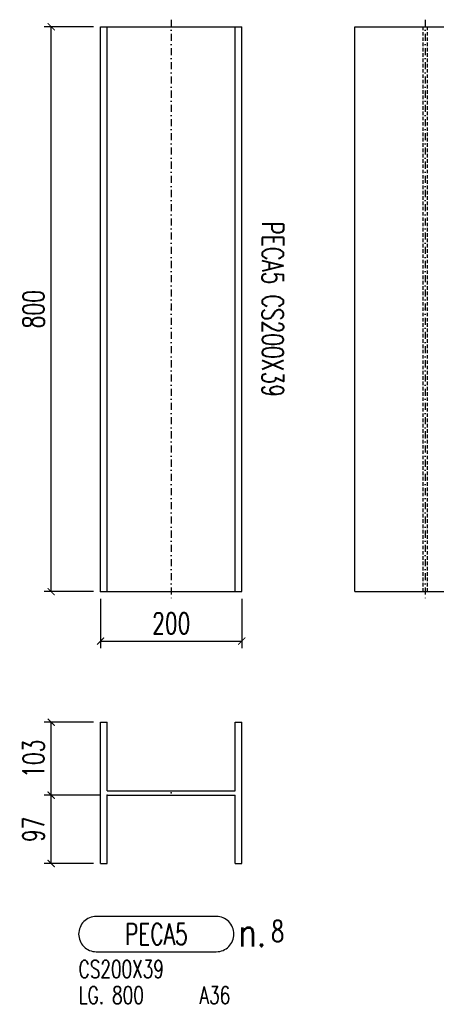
# Model space of a CAD drawing. Header units: feet. Extents: x 873 to 25753, y 2362 to 30563.
# Tile 21 of 29: x 18624 to 19215, y 3406 to 4800. Entities that reach past the tile are written whole.
import ezdxf
from ezdxf.enums import TextEntityAlignment as Align

# ---------------------------------------------------------------- set-up
doc = ezdxf.new("R2010")
doc.units = ezdxf.units.FT
doc.header["$LTSCALE"] = 20
doc.header["$MEASUREMENT"] = 0
doc.linetypes.add('DASHDOT', pattern=[1, 0.5, -0.25, 0, -0.25])
doc.linetypes.add('HIDDEN', pattern=[0.375, 0.25, -0.125])
doc.layers.get('0').update_dxf_attribs({"linetype": 'CONTINUOUS'})
doc.layers.get('Defpoints').update_dxf_attribs({"linetype": 'CONTINUOUS'})
for name, color, linetype in [('A', 2, 'DASHDOT'), ('FORIR', 4, 'CONTINUOUS'), ('G', 3, 'CONTINUOUS'), ('MARK_DES', 2, 'CONTINUOUS'), ('MARK_MAT', 2, 'CONTINUOUS'), ('MARK_QTA', 4, 'CONTINUOUS'), ('MARK_SBA', 4, 'CONTINUOUS'), ('MARK_SLOT', 6, 'CONTINUOUS'), ('TR', 6, 'HIDDEN'), ('TXT1', 7, 'CONTINUOUS')]:
    doc.layers.add(name, color=color, linetype=linetype)
doc.styles.add('1', font='romans', dxfattribs={"width": 0.7, "height": 30})
doc.styles.add('MARK', font='ROMANS', dxfattribs={"width": 0.7})
doc.styles.add('ROMANS', font='ROMANS', dxfattribs={"width": 0.8, "height": 28})
doc.dimstyles.get("Standard").update_dxf_attribs({"dimtxt": 30, "dimasz": 1, "dimexe": 1, "dimexo": 1, "dimgap": 1, "dimtad": 1, "dimdec": 0, "dimdsep": 46, "dimtxsty": '1', "dimblk": 'ARCHTICK', "dimcen": 3, "dimclrd": 1, "dimclre": 1, "dimclrt": 3, "dimadec": 0, "dimazin": 0, "dimtfac": 1, "dimtdec": 0, "dimtix": 1, "dimtmove": 0, "dimatfit": 3, "dimfxl": 0, "dimtolj": 1, "dimarcsym": 0})

# ---------------------------------------------------------------- blocks, each defined once
blk = doc.blocks.new('3D_INFOPOS')
blk.add_point((0, 0))
at = {"layer": 'FORIR', "flags": 1}
for tag, p in [('POS_PEZ', (7.6, -4.3)), ('MAT_PRO', (7.6, -11.9))]:
    blk.add_attdef(tag, p, '', height=5.26, dxfattribs=at)
blk = doc.blocks.new('_ArchTick')
at = {"color": 0, "linetype": 'ByBlock', "const_width": 0.15}
blk.add_lwpolyline([(-0.5, -0.5), (0.5, 0.5)], dxfattribs=at)
blk = doc.blocks.new('*D62')
at = {"layer": 'Defpoints', "color": 0, "transparency": 16777216}
for p in [(18669.1, 4790.5), (18739.1, 4790.5), (18739.1, 3990.5)]:
    blk.add_point(p, dxfattribs=at)
at = {"layer": 'TXT1', "color": 1, "lineweight": -2, "transparency": 16777216}
for p, q in [((18729.1, 4790.5), (18659.1, 4790.5)), ((18669.1, 3990.5), (18669.1, 4790.5)), ((18729.1, 3990.5), (18659.1, 3990.5))]:
    blk.add_line(p, q, dxfattribs=at)
at = {"layer": 'TXT1', "color": 1, "lineweight": -2, "transparency": 16777216, "xscale": 10, "yscale": 10, "zscale": 10}
for p, rotation in [((18669.1, 4790.5), 90), ((18669.1, 3990.5), 270)]:
    blk.add_blockref('_ArchTick', p, dxfattribs=dict(at, rotation=rotation))
at = {"layer": 'TXT1', "color": 3, "transparency": 16777216, "insert": (18644.1, 4390.5), "char_height": 30, "attachment_point": 5, "rotation": 90, "style": '1'}
blk.add_mtext('\\A1;800', dxfattribs=at)
blk = doc.blocks.new('*D63')
at = {"layer": 'Defpoints', "color": 0, "transparency": 16777216}
for p in [(18739.1, 3990.5), (18939.1, 3990.5), (18939.1, 3920.5)]:
    blk.add_point(p, dxfattribs=at)
at = {"layer": 'TXT1', "color": 1, "lineweight": -2, "transparency": 16777216}
for p, q in [((18739.1, 3980.5), (18739.1, 3910.5)), ((18939.1, 3980.5), (18939.1, 3910.5)), ((18739.1, 3920.5), (18939.1, 3920.5))]:
    blk.add_line(p, q, dxfattribs=at)
at = {"layer": 'TXT1', "color": 1, "lineweight": -2, "transparency": 16777216, "xscale": 10, "yscale": 10, "zscale": 10, "rotation": 180}
blk.add_blockref('_ArchTick', (18739.1, 3920.5), dxfattribs=at)
at = {"layer": 'TXT1', "color": 1, "lineweight": -2, "transparency": 16777216, "xscale": 10, "yscale": 10, "zscale": 10}
blk.add_blockref('_ArchTick', (18939.1, 3920.5), dxfattribs=at)
at = {"layer": 'TXT1', "color": 3, "transparency": 16777216, "insert": (18839.1, 3945.5), "char_height": 30, "attachment_point": 5, "style": '1'}
blk.add_mtext('\\A1;200', dxfattribs=at)
blk = doc.blocks.new('3D_INFOM')
blk.add_point((0, 0))
at = {"layer": 'FORIR', "flags": 1}
for tag, p in [('MARK', (7.55, -4.31)), ('NUM_DIS', (7.55, -11.68)), ('NOT_PEZ', (45.73, -11.68)), ('QTA_PEZ', (7.55, -18.55)), ('TIP_PEZ', (45.73, -18.55)), ('TRA_PEZ', (7.55, -26.33)), ('COS_PEZ', (45.73, -26.33)), ('DES_PEZ', (7.55, -33.75))]:
    blk.add_attdef(tag, p, '', height=5, dxfattribs=at)
blk = doc.blocks.new('*D64')
at = {"layer": 'Defpoints', "color": 0, "transparency": 16777216}
for p in [(18669.1, 3702.3), (18748.6, 3702.3), (18739.1, 3605.5)]:
    blk.add_point(p, dxfattribs=at)
at = {"layer": 'TXT1', "color": 1, "lineweight": -2, "transparency": 16777216}
for p, q in [((18738.6, 3702.3), (18659.1, 3702.3)), ((18669.1, 3605.5), (18669.1, 3702.3)), ((18729.1, 3605.5), (18659.1, 3605.5))]:
    blk.add_line(p, q, dxfattribs=at)
at = {"layer": 'TXT1', "color": 1, "lineweight": -2, "transparency": 16777216, "xscale": 10, "yscale": 10, "zscale": 10}
for p, rotation in [((18669.1, 3702.3), 90), ((18669.1, 3605.5), 270)]:
    blk.add_blockref('_ArchTick', p, dxfattribs=dict(at, rotation=rotation))
at = {"layer": 'TXT1', "color": 3, "transparency": 16777216, "insert": (18644.1, 3653.9), "char_height": 30, "attachment_point": 5, "rotation": 90, "style": '1'}
blk.add_mtext('\\A1;97', dxfattribs=at)
blk = doc.blocks.new('*D65')
at = {"layer": 'Defpoints', "color": 0, "transparency": 16777216}
for p in [(18669.1, 3805.5), (18739.1, 3805.5), (18748.6, 3702.3)]:
    blk.add_point(p, dxfattribs=at)
at = {"layer": 'TXT1', "color": 1, "lineweight": -2, "transparency": 16777216}
for p, q in [((18729.1, 3805.5), (18659.1, 3805.5)), ((18669.1, 3702.3), (18669.1, 3805.5)), ((18738.6, 3702.3), (18659.1, 3702.3))]:
    blk.add_line(p, q, dxfattribs=at)
at = {"layer": 'TXT1', "color": 1, "lineweight": -2, "transparency": 16777216, "xscale": 10, "yscale": 10, "zscale": 10}
for p, rotation in [((18669.1, 3805.5), 90), ((18669.1, 3702.3), 270)]:
    blk.add_blockref('_ArchTick', p, dxfattribs=dict(at, rotation=rotation))
at = {"layer": 'TXT1', "color": 3, "transparency": 16777216, "insert": (18644.1, 3753.9), "char_height": 30, "attachment_point": 5, "rotation": 90, "style": '1'}
blk.add_mtext('\\A1;103', dxfattribs=at)
blk = doc.blocks.new('M8_PRO')
at = {"layer": 'MARK_SLOT'}
blk.add_lwpolyline([(2.5, 0), (19.5, 0, 0.414214), (22, 2.5), (22, 2.5, 0.414214), (19.5, 5), (2.5, 5, 0.414214), (0, 2.5), (0, 2.5, 0.414214)], format="xyb", close=True, dxfattribs=at)
at = {"style": 'MARK', "width": 0.7, "flags": 1}
for tag, p in [('TRA_PEZ', (-2.05, 4.97)), ('SUN_LIS', (-2.05, 3.9)), ('PUN_LIS', (-2.05, 4.44)), ('DES_PEZ', (-2.05, 3.37)), ('NOT_PEZ', (-2.05, 2.83)), ('TIP_PEZ', (-2.05, 2.29)), ('ING_PEZ', (-2.05, 1.76)), ('MCL_PEZ', (-2.05, 1.22)), ('COD_PEZ', (-2.05, 0.69)), ('COS_PEZ', (-2.05, 0.15)), ('DIM_PRO', (-2.05, -0.38))]:
    blk.add_attdef(tag, p, '', height=0.35, dxfattribs=at)
at = {"style": 'MARK', "width": 0.7}
blk.add_attdef('MAR_PEZ', text='', height=3, dxfattribs=at).set_placement((11, 2.5), align=Align.MIDDLE)
at = {"layer": 'MARK_DES', "style": 'MARK', "width": 0.7}
blk.add_text('LG.', height=2.5, dxfattribs=at).set_placement((0, -7.4))
for tag, p in [('NOM_PRO', (0, -3.7)), ('LUN_PRO', (4.73, -7.4))]:
    blk.add_attdef(tag, p, '', height=2.5, dxfattribs=at)
at = {"layer": 'MARK_MAT', "style": 'MARK', "width": 0.7}
blk.add_attdef('MAT_PRO', (17.13, -7.4), '', height=2.5, dxfattribs=at)
at = {"layer": 'MARK_QTA', "style": 'ROMANS', "width": 0.8}
blk.add_text('n.', height=4, dxfattribs=at).set_placement((24.62, 2.75), align=Align.MIDDLE)
at = {"layer": 'MARK_QTA', "style": 'MARK', "width": 0.7}
blk.add_attdef('QTA_PEZ', (27.29, 1.42), '', height=3, dxfattribs=at)
at = {"layer": 'MARK_SBA', "style": 'MARK', "width": 0.7}
blk.add_attdef('SBA_PEZ', text='', height=2, dxfattribs=at).set_placement((10.88, 5.73), align=Align.BOTTOM_CENTER)

msp = doc.modelspace()

# ---------------------------------------------------------------- linework, layer by layer
at = {"layer": 'A'}
for p, q in [((18839.1, 4800.5), (18839.1, 3980.5)), ((19199.1, 4800.5), (19199.1, 3980.5))]:
    msp.add_line(p, q, dxfattribs=at)
for p in [(18739.1, 3990.5), (19196, 3990.5), (18748.6, 3702.3)]:
    msp.add_point(p, dxfattribs=at)
at = {"layer": 'G'}
for p, q in [((18739.1, 3990.5), (18739.1, 4790.5)), ((18739.1, 4790.5), (18939.1, 4790.5)), ((18748.6, 3990.5), (18748.6, 4790.5)), ((18929.6, 3990.5), (18929.6, 4790.5)), ((18939.1, 3990.5), (18939.1, 4790.5)), ((19099.1, 3990.5), (19099.1, 4790.5)), ((19099.1, 4790.5), (19299.1, 4790.5)), ((18739.1, 3990.5), (18939.1, 3990.5)), ((19099.1, 3990.5), (19299.1, 3990.5)), ((18739.1, 3805.5), (18748.6, 3805.5)), ((18739.1, 3605.5), (18739.1, 3805.5)), ((18748.6, 3708.6), (18748.6, 3805.5)), ((18929.6, 3805.5), (18939.1, 3805.5)), ((18929.6, 3708.6), (18929.6, 3805.5)), ((18939.1, 3605.5), (18939.1, 3805.5)), ((18748.6, 3708.6), (18929.6, 3708.6)), ((18748.6, 3702.3), (18929.6, 3702.3)), ((18748.6, 3605.5), (18748.6, 3702.3)), ((18929.6, 3605.5), (18929.6, 3702.3)), ((18739.1, 3605.5), (18748.6, 3605.5)), ((18929.6, 3605.5), (18939.1, 3605.5))]:
    msp.add_line(p, q, dxfattribs=at)
for p in [(18739.1, 3990.5), (19196, 3990.5), (18748.6, 3702.3)]:
    msp.add_point(p, dxfattribs=at)
at = {"layer": 'TR'}
for p, q in [((19196, 3990.5), (19196, 4790.5)), ((19202.3, 3990.5), (19202.3, 4790.5))]:
    msp.add_line(p, q, dxfattribs=at)
for p in [(18739.1, 3990.5), (19196, 3990.5), (18748.6, 3702.3)]:
    msp.add_point(p, dxfattribs=at)

# ---------------------------------------------------------------- block references
for p in [(18839.1, 4390.5), (19199.1, 4390.5), (18839.1, 3705.5)]:
    msp.add_blockref('3D_INFOPOS', p)
at = {"xscale": 10, "yscale": 10, "zscale": 10}
for p in [(18839.1, 4390.5), (19199.1, 4390.5), (18839.1, 3705.5)]:
    msp.add_blockref('3D_INFOM', p, dxfattribs=at)
msp.add_blockref('M8_PRO', (18708, 3480.5), dxfattribs=at).add_auto_attribs({'NOM_PRO': 'CS200X39', 'LUN_PRO': '800', 'MAT_PRO': 'A36', 'QTA_PEZ': '8', 'MAR_PEZ': 'PECA5'})

# ---------------------------------------------------------------- texts
at = {"layer": 'TXT1', "color": 7, "style": '1', "width": 0.7}
msp.add_text('PECA5 CS200X39', height=30, rotation=270, dxfattribs=at).set_placement((18959.1, 4390.5), align=Align.BOTTOM_CENTER)

# ---------------------------------------------------------------- dimensions: what is measured, and where the dimension line sits
at = {"layer": 'TXT1'}
for base, p1, p2, angle, picture, middle in [((18669.1, 4790.5), (18739.1, 3990.5), (18739.1, 4790.5), 90, '*D62', (18644.1, 4390.5)), ((18939.1, 3920.5), (18739.1, 3990.5), (18939.1, 3990.5), 180, '*D63', (18839.1, 3945.5)), ((18669.1, 3805.5), (18748.6, 3702.3), (18739.1, 3805.5), 90, '*D65', (18644.1, 3753.9)), ((18669.1, 3702.3), (18739.1, 3605.5), (18748.6, 3702.3), 90, '*D64', (18644.1, 3653.9))]:
    dim = msp.add_linear_dim(base=base, p1=p1, p2=p2, angle=angle, dimstyle='Standard', override={"dimscale": 10}, dxfattribs=at)
    dim.commit()
    dim.dimension.update_dxf_attribs({"geometry": picture, "text_midpoint": middle})

doc.saveas('drawing.dxf')
